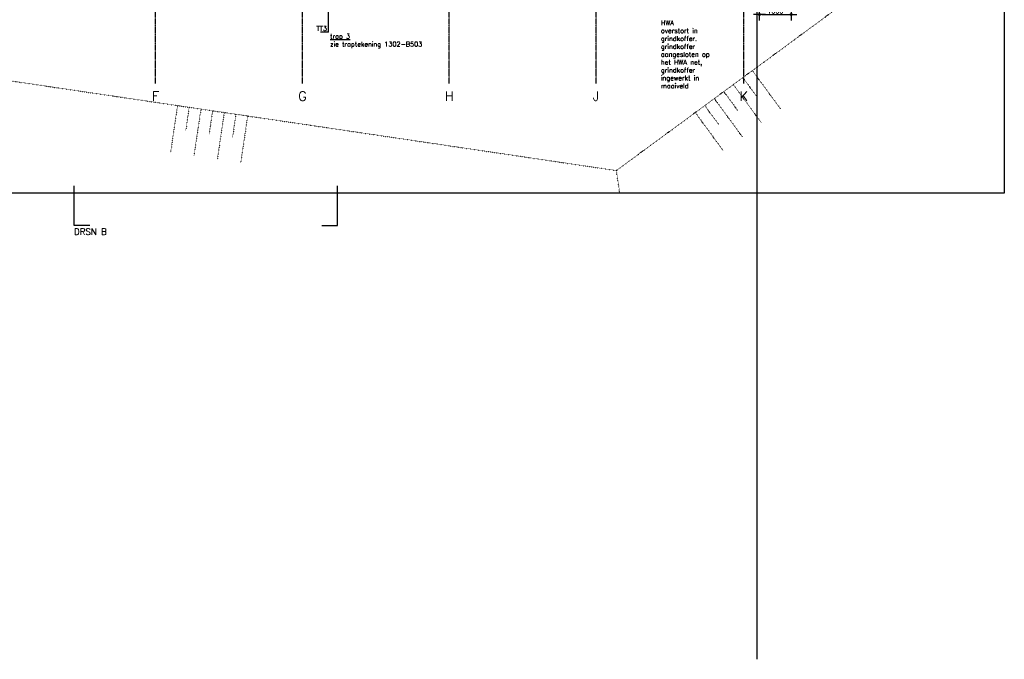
# Model space of a CAD drawing. Header units: millimetres. Extents: x -41560 to 117593, y -41642 to 17656.
# Tile 24 of 30: x 75911 to 107166, y -41642 to -21350. Entities that reach past the tile are written whole.
import ezdxf
from ezdxf.enums import TextEntityAlignment as Align

# ---------------------------------------------------------------- set-up
doc = ezdxf.new("R2010")
doc.units = ezdxf.units.MM
doc.header["$LTSCALE"] = 0.5
doc.header["$PDMODE"] = 3
doc.header["$PDSIZE"] = 100
doc.linetypes.add('ACAD_ISO07W100', pattern=[3, 0, -3])
doc.linetypes.add('CENTER2', pattern=[28.575, 19.05, -3.175, 3.175, -3.175])
doc.layers.add('hulplijn', color=140, linetype='Continuous', plot=False)
for name, color, linetype in [('inrichting terrein', 7, 'ACAD_ISO07W100'), ('maat 1.5mm', 210, 'Continuous'), ('pen 0.05mm', 7, 'Continuous'), ('pen 0.70mm', 5, 'Continuous'), ('stramien', 9, 'CENTER2'), ('tekst 1.5mm', 210, 'Continuous'), ('tekst 2.0mm', 211, 'Continuous'), ('tekst 3.0mm', 200, 'Continuous'), ('tekstblocks', 6, 'Continuous')]:
    doc.layers.add(name, color=color, linetype=linetype)
doc.styles.add('1.5mm tekst', font='romans.shx', dxfattribs={"height": 1.5})
doc.styles.add('2.0mm tekst', font='romans.shx', dxfattribs={"height": 2})
doc.styles.add('3.0mm tekst', font='romans.shx', dxfattribs={"height": 3})
doc.dimstyles.new('1.5mm maat', dxfattribs={"dimscale": 0, "dimtxt": 1.5, "dimasz": 0.75, "dimexe": 1.25, "dimexo": 0.625, "dimgap": 0.375, "dimtad": 1, "dimdec": 0, "dimtxsty": '1.5mm tekst', "dimblk": 'dot maatlijn-GVA', "dimcen": 2.5, "dimse1": 1, "dimse2": 1, "dimclrd": 7, "dimclrt": 256, "dimadec": 0, "dimazin": 0, "dimtfac": 1, "dimtdec": 0, "dimtmove": 0, "dimatfit": 3, "dimfxl": 1, "dimarcsym": 0})

# ---------------------------------------------------------------- blocks, each defined once
blk = doc.blocks.new('1302-stramien-01')
at = {"layer": 'stramien'}
for p, q in [((23330, -23329), (23330, 10339)), ((27990, -23329), (27990, 10339)), ((32650, -23329), (32650, 10339)), ((37310, -23329), (37310, 10339)), ((42000, -23329), (42000, 10339))]:
    blk.add_line(p, q, dxfattribs=at)
at = {"layer": 'tekst 3.0mm', "char_height": 300, "width": 763.99, "attachment_point": 2, "style": '3.0mm tekst'}
for s, insert in [('F', (23330, -23579)), ('G', (27990, -23579)), ('H', (32650, -23579)), ('J', (37310, -23579)), ('K', (42000, -23579))]:
    blk.add_mtext(s, dxfattribs=dict(at, insert=insert))
blk = doc.blocks.new('doorsnedeaanduiding')
at = {"layer": 'hulplijn'}
for p, q in [((30108, -27829), (30108, -26579)), ((29608, -27829), (30108, -27829))]:
    blk.add_line(p, q, dxfattribs=at)
at = {"layer": 'pen 0.05mm'}
blk.add_line((21741, -27829), (21741, -26579), dxfattribs=at)
at = {"layer": 'pen 0.70mm'}
blk.add_line((22241, -27829), (21741, -27829), dxfattribs=at)
at = {"layer": 'hulplijn', "style": '3.0mm tekst'}
for p in [(29858, 14116), (-14319, -11379), (54620, -11379), (29858, -28179)]:
    blk.add_attdef('A', text='', height=300, dxfattribs=at).set_placement(p, align=Align.MIDDLE_CENTER)
at = {"layer": 'tekst 2.0mm', "insert": (21741, -27929), "char_height": 200, "width": 7941.85, "attachment_point": 1, "style": '2.0mm tekst'}
blk.add_mtext('DRSN B', dxfattribs=at)
blk = doc.blocks.new('TT03')
at = {"layer": 'hulplijn'}
for points in [[(0, 0), (0, 2.5)], [(0, 0), (-2.5, 0)]]:
    blk.add_lwpolyline(points, dxfattribs=at)
at = {"layer": 'hulplijn', "insert": (-0.5, 0.5), "char_height": 1.5, "attachment_point": 9, "style": '1.5mm tekst'}
blk.add_mtext_dynamic_manual_height_columns('TT3', width=6266.3931, gutter_width=500, heights=[0], dxfattribs=at)
at = {"layer": 'tekst 1.5mm', "insert": (0.5, -0.5), "char_height": 1.5, "width": 59.9125, "attachment_point": 1, "style": '1.5mm tekst'}
blk.add_mtext('\\pt30;{\\Ltrap 3\\P\\ptz;}zie traptekening 1302-B503', dxfattribs=at)
blk = doc.blocks.new('dot maatlijn-GVA')
at = {"layer": 'maat 1.5mm'}
h = blk.add_hatch(color=7, dxfattribs=at)
edge = h.paths.add_edge_path()
edge.add_arc((0, 0), 0.4, 0, 360)
at = {"layer": 'maat 1.5mm', "color": 7}
for points in [[(-2.5, 0), (2.5, 0)], [(0, 2.5), (0, -2.5)]]:
    blk.add_lwpolyline(points, dxfattribs=at)
blk.add_circle((0, 0), 0.4, dxfattribs=at)
blk = doc.blocks.new('*D273')
at = {"layer": 'defpoints', "color": 0, "transparency": 16777216}
for p in [(99396, -20892), (100396, -20892), (100396, -21188)]:
    blk.add_point(p, dxfattribs=at)
at = {"layer": 'tekst 1.5mm', "color": 7, "lineweight": -2, "transparency": 16777216}
blk.add_line((99471, -21188), (100321, -21188), dxfattribs=at)
at = {"layer": 'tekst 1.5mm', "color": 7, "lineweight": -2, "transparency": 16777216, "xscale": 75, "yscale": 75, "zscale": 75, "rotation": 180}
blk.add_blockref('dot maatlijn-GVA', (99396, -21188), dxfattribs=at)
at = {"layer": 'tekst 1.5mm', "color": 7, "lineweight": -2, "transparency": 16777216, "xscale": 75, "yscale": 75, "zscale": 75}
blk.add_blockref('dot maatlijn-GVA', (100396, -21188), dxfattribs=at)
at = {"layer": 'tekst 1.5mm', "transparency": 16777216, "insert": (99896, -21075), "char_height": 150, "attachment_point": 5, "style": '1.5mm tekst'}
blk.add_mtext('1000', dxfattribs=at)

msp = doc.modelspace()

# ---------------------------------------------------------------- linework, layer by layer
at = {"layer": 'hulplijn'}
msp.add_lwpolyline([(99326.3, -41642.1), (99326.3, 14086.1)], dxfattribs=at)
msp.add_lwpolyline([(44927.4, 6474.3), (107166.3, 6474.3), (107166.3, -26855.7), (44927.4, -26855.7)], close=True, dxfattribs=at)
at = {"layer": 'inrichting terrein', "ltscale": 0.5}
for p, q in [((99168, -22964.6), (100055.9, -24173.6)), ((98563.5, -23408.6), (99451.5, -24617.5)), ((98865.7, -23186.6), (99309.7, -23791.1)), ((98261.3, -23630.6), (98705.2, -24235.1)), ((97959, -23852.6), (98847, -25061.5)), ((80920.6, -24073.8), (80700.9, -25557.6)), ((81291.6, -24128.7), (81181.7, -24870.6)), ((81662.5, -24183.6), (81442.9, -25667.4)), ((82033.5, -24238.5), (81923.6, -24980.4)), ((82404.4, -24293.4), (82184.8, -25777.3)), ((82775.4, -24348.3), (82665.6, -25090.3)), ((97354.6, -24296.6), (98242.5, -25505.5)), ((97656.8, -24074.6), (98100.8, -24679)), ((83146.3, -24403.3), (82926.7, -25887.1))]:
    msp.add_line(p, q, dxfattribs=at)
for points in [[(56396.3, -20255.7), (56396.3, -20443.5), (94850.5, -26135.8), (103485.5, -19793.4), (99396.3, -16014.9)], [(94961.1, -26855.7), (94850.5, -26135.8)]]:
    msp.add_lwpolyline(points, dxfattribs=at)
at = {"layer": 'tekstblocks'}
msp.add_lwpolyline([(85714.3, -21750.4), (85714.3, -18302.7)], dxfattribs=at)

# ---------------------------------------------------------------- block references
for name, p in [('doorsnedeaanduiding', (55896.3, -45.7)), ('1302-stramien-01', (56896.3, -45.7))]:
    msp.add_blockref(name, p)
at = {"layer": 'tekstblocks', "xscale": 100, "yscale": 100, "zscale": 100}
msp.add_blockref('TT03', (85714.3, -21750.4), dxfattribs=at)

# ---------------------------------------------------------------- texts
at = {"layer": 'tekst 1.5mm', "insert": (96264.8, -21375.3), "char_height": 150, "width": 1871.624, "attachment_point": 1, "style": '1.5mm tekst'}
msp.add_mtext('HWA \\Poverstort in grindkoffer.\\Pgrindkoffer aangesloten op het HWA net,\\Pgrindkoffer ingewerkt in maaiveld', dxfattribs=at)

# ---------------------------------------------------------------- dimensions: what is measured, and where the dimension line sits
at = {"layer": 'tekst 1.5mm'}
dim = msp.add_linear_dim(base=(100396.3, -21187.9), p1=(99396.3, -20891.6), p2=(100396.3, -20891.6), dimstyle='1.5mm maat', dxfattribs=at)
dim.commit()
dim.dimension.update_dxf_attribs({"geometry": '*D273', "text_midpoint": (99896.3, -21075.4)})

doc.saveas('drawing.dxf')
